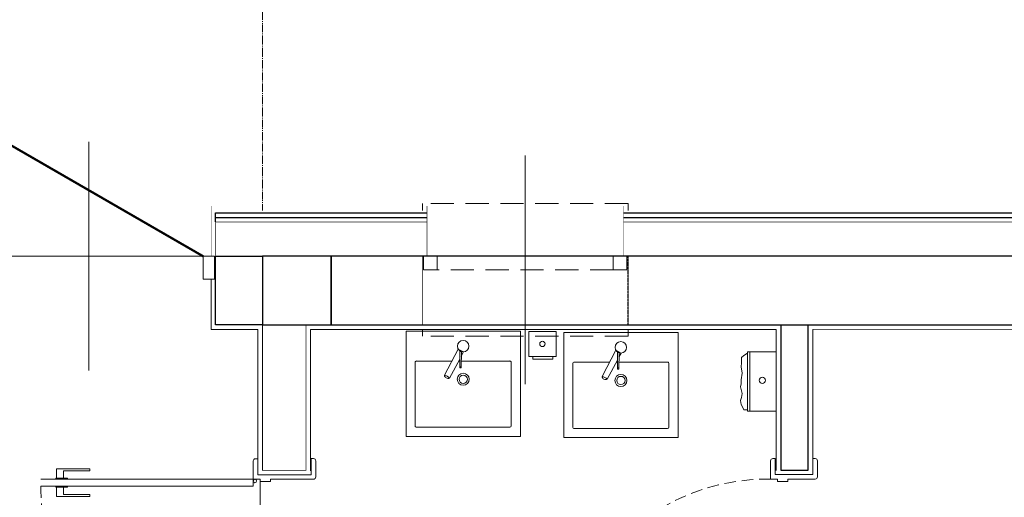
# Model space of a CAD drawing. Header units: millimetres. Extents: x -9038497 to 54128, y -10570064 to 59476.
# Tile 25 of 135: x 30950 to 31381, y 22251 to 22460. Entities that reach past the tile are written whole.
import ezdxf

# ---------------------------------------------------------------- set-up
doc = ezdxf.new("R2010")
doc.units = ezdxf.units.MM
doc.header["$LTSCALE"] = 0.8
for name, pattern in [('Dash', [0.435, 0.3175, -0.1175]), ('DASHDOT', [1, 0.5, -0.25, 0, -0.25]), ('DASHED', [19.05, 12.7, -6.35]), ('DASHED2', [9.525, 6.35, -3.175])]:
    doc.linetypes.add(name, pattern=pattern)
for name, color, linetype, lineweight in [('0 proj_drzwi', 4, 'Continuous', 0), ('0 proj_okna', 4, 'Continuous', 0), ('0 proj_widok widok widok', 7, 'Continuous', 0), ('0 proj_wyposażenie sanitarne', 40, 'Continuous', 18), ('ocieplenie', 214, 'Continuous', 13), ('SCIANY', 1, 'Continuous', 30), ('SPRZĘT', 71, 'Continuous', 20), ('tynk', 252, 'Continuous', 5), ('WYPOSAZENIE_SANITARNE', 2, 'Continuous', 20), ('X proj_wyposażenie sanitarne', 40, 'Continuous', 18)]:
    doc.layers.add(name, color=color, linetype=linetype, lineweight=lineweight)
doc.layers.add('STOLARKA', color=4, linetype='Continuous')

# ---------------------------------------------------------------- blocks, each defined once
blk = doc.blocks.new('G$C09C456D5')
at = {"layer": 'STOLARKA', "color": 252, "linetype": 'Continuous', "lineweight": 0}
for p, q in [((55, 100), (55, 0)), ((5, 50), (105, 50))]:
    blk.add_line(p, q, dxfattribs=at)
at = {"layer": 'STOLARKA', "color": 252, "linetype": 'Continuous', "lineweight": 0, "const_width": 1}
blk.add_lwpolyline([(105, 50), (17.96, 100.26)], dxfattribs=at)
at = {"layer": 'STOLARKA', "color": 252, "linetype": 'Continuous', "lineweight": 0}
for points in [[(5, 40), (5, 50), (0, 50), (0, 40)], [(105, 40), (105, 50), (110, 50), (110, 40)]]:
    blk.add_lwpolyline(points, close=True, dxfattribs=at)
blk.add_arc((95, 50), 90, 145.462, 180, dxfattribs=at)
blk = doc.blocks.new('G$C503E6358')
at = {"layer": 'STOLARKA', "color": 5, "linetype": 'DASHED', "lineweight": 0}
blk.add_line((100, 45), (0, 45), dxfattribs=at)
for points in [[(24, 0), (21, 0), (21, 90), (24, 90)], [(76, 0), (79, 0), (79, 90), (76, 90)]]:
    blk.add_lwpolyline(points, dxfattribs=at)
for points in [[(56, 89.5), (56, 83.5), (50, 83.5), (50, 89.5)], [(56, 83.5), (56, 6.5), (50, 6.5), (50, 83.5)], [(56, 0.5), (56, 6.5), (50, 6.5), (50, 0.5)]]:
    blk.add_lwpolyline(points, close=True, dxfattribs=at)
blk = doc.blocks.new('poj na mydło rz')
at = {"layer": '0 proj_wyposażenie sanitarne', "lineweight": 0}
for p, q in [((-2387.64, 1982.05), (-2399.64, 1982.05)), ((-2399.64, 1971.05), (-2399.64, 1982.05)), ((-2387.64, 1971.05), (-2387.64, 1982.05)), ((-2399.64, 1971.05), (-2387.64, 1971.05))]:
    blk.add_line(p, q, dxfattribs=at)
blk.add_lwpolyline([(-2397.85, 1971.05), (-2389.12, 1971.05), (-2389.12, 1969.84), (-2397.85, 1969.84)], close=True, dxfattribs=at)
blk.add_circle((-2393.64, 1976.55), 1.18, dxfattribs=at)
blk = doc.blocks.new('bat um nowa r')
at = {"layer": 'X proj_wyposażenie sanitarne'}
for p, q in [((639.23, 2712.86), (633.13, 2701.38)), ((639.23, 2712.86), (641.53, 2711.64)), ((639.86, 2712.16), (639.83, 2704.66)), ((640.56, 2711.78), (640.53, 2704.66)), ((641.53, 2711.64), (640.55, 2709.81)), ((639.85, 2708.48), (635.43, 2700.16)), ((639.83, 2705.16), (640.53, 2705.16)), ((639.83, 2704.66), (640.53, 2704.66))]:
    blk.add_line(p, q, dxfattribs=at)
blk.add_circle((641.38, 2714.14), 2.5, dxfattribs=at)
for centre, radius, start, end in [((634.77, 2701.7), 1.67, 190.9884, 293.019), ((632.83, 2698.06), 3.34, 39.0813, 84.9262)]:
    blk.add_arc(centre, radius, start, end, dxfattribs=at)
blk = doc.blocks.new('twins50rz')
at = {"layer": '0 proj_wyposażenie sanitarne'}
for p, q in [((3839.05, 879.97), (3889.05, 879.97)), ((3839.05, 833.97), (3839.05, 879.97)), ((3889.05, 879.97), (3889.05, 833.97)), ((3843.05, 838.5), (3843.05, 866.45)), ((3843.62, 866.97), (3859.12, 866.97)), ((3862.06, 866.97), (3862.51, 866.97)), ((3863.21, 866.97), (3884.47, 866.97)), ((3885.05, 866.39), (3885.05, 838.56)), ((3884.46, 837.97), (3843.63, 837.97)), ((3889.05, 833.97), (3839.05, 833.97))]:
    blk.add_line(p, q, dxfattribs=at)
for radius in [2.64, 1.82]:
    blk.add_circle((3864.05, 858.97), radius, dxfattribs=at)
for centre, start, end in [((3843.63, 866.39), 89.2414, 185.9918), ((3884.46, 866.39), 0, 90.7586), ((3843.63, 838.56), 174.0082, 270), ((3884.46, 838.56), 270, 0)]:
    blk.add_arc(centre, 0.586, start, end, dxfattribs=at)
at = {"layer": 'SPRZĘT'}
blk.add_blockref('bat um nowa r', (3222.66, -1840.67), dxfattribs=at)
blk = doc.blocks.new('klamm')
at = {"layer": '0 proj_okna', "lineweight": 0}
for p, q in [((-4009.82, 29787.38), (-4005.72, 29787.38)), ((-4009.82, 29787.38), (-4009.82, 29772.78)), ((-4005.72, 29787.61), (-4005.22, 29787.61)), ((-4005.72, 29787.61), (-4005.72, 29782.61)), ((-4005.22, 29787.61), (-4005.22, 29782.61)), ((-4008.97, 29784.26), (-4008.97, 29772.78)), ((-4008.97, 29784.26), (-4005.72, 29784.26)), ((-4005.72, 29782.61), (-4005.22, 29782.61)), ((-4009.82, 29772.78), (-4008.97, 29772.78))]:
    blk.add_line(p, q, dxfattribs=at)
blk = doc.blocks.new('poj na ręczniki')
at = {"layer": 'WYPOSAZENIE_SANITARNE'}
for p, q in [((1383.47, 3156.04), (1383.47, 3168.54)), ((1409.47, 3168.54), (1383.47, 3168.54)), ((1409.47, 3168.54), (1409.47, 3156.04)), ((1409.47, 3157.04), (1383.47, 3157.04)), ((1409.47, 3156.04), (1383.47, 3156.04)), ((1384.14, 3156.04), (1385.07, 3154.41)), ((1385.07, 3154.41), (1386.05, 3153.33)), ((1406.55, 3153.24), (1407.88, 3154.02)), ((1407.88, 3154.02), (1408.8, 3154.36)), ((1408.8, 3154.36), (1408.8, 3156.04)), ((1386.05, 3153.33), (1388.25, 3153.43)), ((1388.25, 3153.43), (1390.01, 3153.24)), ((1390.01, 3153.24), (1392.85, 3153.68)), ((1392.85, 3153.68), (1395.74, 3153.19)), ((1395.74, 3153.19), (1397.5, 3153.24)), ((1397.5, 3153.24), (1398.77, 3152.89)), ((1398.77, 3152.89), (1401.71, 3153.63)), ((1401.71, 3153.63), (1403.47, 3153.43)), ((1403.47, 3153.43), (1404.84, 3152.94)), ((1404.84, 3152.94), (1406.55, 3153.24))]:
    blk.add_line(p, q, dxfattribs=at)
blk.add_circle((1395.93, 3162.48), 1.35, dxfattribs=at)

msp = doc.modelspace()

# ---------------------------------------------------------------- linework, layer by layer
at = {"linetype": 'DASHDOT', "lineweight": 0}
msp.add_lwpolyline([(30904.25, 22376.06), (30904.25, 22476.06), (31056.25, 22476.06), (31056.25, 22376.06)], dxfattribs=at)
at = {"layer": '0 proj_drzwi'}
for p, q in [((31052.18, 22258.5), (30959.32, 22258.5)), ((31052.18, 22258.5), (31052.18, 22255.48)), ((31052.18, 22258.5), (31055.18, 22258.5)), ((31055.18, 22258.5), (31055.18, 22257.5)), ((31059.68, 22258.5), (31059.68, 22257.5)), ((31278.61, 22258.55), (31281.61, 22258.55)), ((31281.61, 22258.55), (31281.61, 22257.55)), ((31286.11, 22258.55), (31286.11, 22257.55)), ((31052.18, 22255.48), (30959.32, 22255.51)), ((31059.68, 22257.5), (31055.18, 22257.5)), ((31286.11, 22257.55), (31281.61, 22257.55))]:
    msp.add_line(p, q, dxfattribs=at)
msp.add_circle((31052.93, 22257.75), 0.756, dxfattribs=at)
at = {"layer": '0 proj_drzwi', "linetype": 'DASHED2', "lineweight": 0}
for centre, start, end in [((31277.28, 22167.02), 89.1694, 180.9198), ((31050.85, 22254.04), 179.0802, 270.8306)]:
    msp.add_arc(centre, 91.54, start, end, dxfattribs=at)
at = {"layer": '0 proj_okna', "lineweight": 0}
for p, q in [((31054.18, 22267.5), (31053.18, 22267.5)), ((31054.18, 22267.5), (31054.18, 22260.5)), ((31078.55, 22267.51), (31077.56, 22267.51)), ((31077.56, 22260.5), (31077.56, 22267.51)), ((31279.61, 22267.55), (31280.61, 22267.55)), ((31280.61, 22267.55), (31280.61, 22260.55)), ((31298.09, 22267.56), (31297.1, 22267.56)), ((31297.1, 22260.55), (31297.1, 22267.56)), ((31052.18, 22258.5), (31052.18, 22266.5)), ((31079.55, 22259.5), (31079.55, 22266.51)), ((31278.61, 22258.55), (31278.61, 22266.55)), ((31299.09, 22259.55), (31299.09, 22266.57)), ((31054.18, 22260.5), (31077.56, 22260.5)), ((31059.68, 22258.5), (31078.57, 22258.5)), ((31280.61, 22260.55), (31297.1, 22260.55)), ((31286.11, 22258.55), (31298.11, 22258.55))]:
    msp.add_line(p, q, dxfattribs=at)
for centre, radius, start, end in [((31053.18, 22266.5), 1, 90, 180), ((31078.55, 22266.51), 0.996, 0, 90), ((31279.61, 22266.55), 1, 90, 180), ((31298.09, 22266.57), 0.996, 0, 90), ((31078.55, 22259.5), 0.996, 269.982, 0), ((31298.09, 22259.55), 0.996, 270, 0)]:
    msp.add_arc(centre, radius, start, end, dxfattribs=at)
at = {"layer": '0 proj_widok widok widok', "lineweight": 0}
msp.add_line((31055.16, 22258.39), (31055.16, 22162.47), dxfattribs=at)
at = {"layer": 'ocieplenie', "lineweight": 0, "ltscale": 40}
for points, const_width in [([(31033.75, 22356.06), (31033.75, 22378.06)], 0.1), ([(31033.75, 22378.06), (31678.25, 22378.06), (31678.25, 22305.31), (31656.25, 22305.31)], 0.1), ([(31033.75, 22378.02), (31678.25, 22378.02), (31678.25, 22305.27), (31656.25, 22305.27)], 0.1), ([(31035.75, 22356.06), (31035.75, 22371.06), (31128.22, 22371.06)], 0.3)]:
    msp.add_lwpolyline(points, dxfattribs=dict(at, const_width=const_width))
at = {"layer": 'ocieplenie', "lineweight": -3, "ltscale": 40}
for points in [[(31035.75, 22375.06), (31128.22, 22375.06)], [(31035.75, 22371.06), (31035.75, 22375.06)], [(31214.25, 22375.02), (31675.25, 22375.02), (31675.25, 22306.27), (31656.25, 22306.27)], [(31035.75, 22373.06), (31128.22, 22373.06)], [(31214.25, 22373.02), (31673.25, 22373.02), (31673.25, 22306.27), (31656.25, 22306.27)]]:
    msp.add_lwpolyline(points, dxfattribs=at)
at = {"layer": 'ocieplenie', "linetype": 'Dash', "lineweight": 0, "const_width": 0.2}
for points in [[(31128.25, 22356.06), (31128.25, 22378.06)], [(31214.25, 22356.06), (31214.25, 22378.02)]]:
    msp.add_lwpolyline(points, dxfattribs=at)
at = {"layer": 'ocieplenie', "lineweight": 0, "ltscale": 40}
msp.add_lwpolyline([(31214.25, 22371.02, 0.2, 0.2, 0), (31671.25, 22371.02, 0.2, 0.2, 0), (31671.25, 22306.27, 0.2, 0.2, 0), (31656.25, 22306.27, 0.2, 0.2, 0)], format="xyseb", dxfattribs=at)
at = {"layer": 'ocieplenie', "linetype": 'Dash', "lineweight": 0}
msp.add_lwpolyline([(31116.25, 22324.06), (31136.25, 22324.06)], dxfattribs=at)
at = {"layer": 'SCIANY', "ltscale": 40}
for p, q in [((31035.75, 22326.06), (31035.75, 22356.06)), ((31035.75, 22356.06), (31056.25, 22356.06)), ((31086.25, 22356.06), (31056.25, 22356.06)), ((31056.25, 22356.06), (31056.25, 22326.06)), ((31056.25, 22356.06), (31056.25, 22326.06)), ((31626.25, 22356.06), (31086.25, 22356.06)), ((31086.25, 22356.06), (31086.25, 22326.06)), ((31086.25, 22326.06), (31086.25, 22356.06)), ((31056.25, 22326.06), (31035.75, 22326.06)), ((31056.25, 22326.06), (31086.25, 22326.06)), ((31086.25, 22326.06), (31626.25, 22326.06)), ((31283.08, 22326.06), (31283.08, 22262.42)), ((31295.08, 22262.42), (31295.08, 22326.06)), ((31283.08, 22262.42), (31295.08, 22262.42))]:
    msp.add_line(p, q, dxfattribs=at)
at = {"layer": 'SCIANY', "linetype": 'DASHDOT', "ltscale": 0.5}
msp.add_line((31216.25, 22326.06), (31216.25, 22356.06), dxfattribs=at)
at = {"layer": 'SCIANY', "linetype": 'DASHDOT', "ltscale": 0.5, "const_width": 0.3}
msp.add_lwpolyline([(31126.25, 22326.06), (31126.25, 22356.06)], dxfattribs=at)
at = {"layer": 'SCIANY', "ltscale": 40, "const_width": 0.3}
msp.add_lwpolyline([(31075.25, 22262.42), (31075.25, 22326.06), (31056.25, 22326.06), (31056.25, 22262.42)], close=True, dxfattribs=at)
at = {"layer": 'STOLARKA', "color": 5, "linetype": 'Dash', "lineweight": 0}
msp.add_line((31171.25, 22400.06), (31171.25, 22300.06), dxfattribs=at)
at = {"layer": 'tynk', "lineweight": 0, "ltscale": 40}
for p, q in [((31033.75, 22346.06), (31033.75, 22324.06)), ((31033.75, 22324.06), (31054.25, 22324.06)), ((31054.25, 22324.06), (31054.25, 22262.32)), ((31077.25, 22262.14), (31077.25, 22324.06)), ((31077.25, 22324.06), (31281.08, 22324.06)), ((31281.08, 22324.06), (31281.08, 22262.4)), ((31297.08, 22324.06), (31624.25, 22324.19)), ((31297.08, 22262.27), (31297.08, 22324.06))]:
    msp.add_line(p, q, dxfattribs=at)

# ---------------------------------------------------------------- block references
at = {"lineweight": 0, "ltscale": 40}
msp.add_blockref('G$C09C456D5', (30925.25, 22306.06), dxfattribs=at)
at = {"lineweight": 0, "ltscale": 40, "rotation": 90}
msp.add_blockref('G$C503E6358', (31216.25, 22300.06), dxfattribs=at)
at = {"layer": '0 proj_okna', "lineweight": 0, "xscale": -1, "rotation": 90}
msp.add_blockref('klamm', (60753.46, 18253.28), dxfattribs=at)
at = {"layer": '0 proj_okna', "lineweight": 0, "rotation": 90.00000000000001}
msp.add_blockref('klamm', (60753.46, 26260.73), dxfattribs=at)
at = {"layer": '0 proj_widok widok widok', "lineweight": 0}
msp.add_blockref('poj na mydło rz', (33572.38, 20341.14), dxfattribs=at)
at = {"layer": '0 proj_wyposażenie sanitarne'}
for p in [(27280.04, 21443.26), (27349.04, 21442.73)]:
    msp.add_blockref('twins50rz', p, dxfattribs=at)
at = {"layer": 'WYPOSAZENIE_SANITARNE', "rotation": 270}
msp.add_blockref('poj na ręczniki', (28112.49, 23697.74), dxfattribs=at)

doc.saveas('drawing.dxf')
